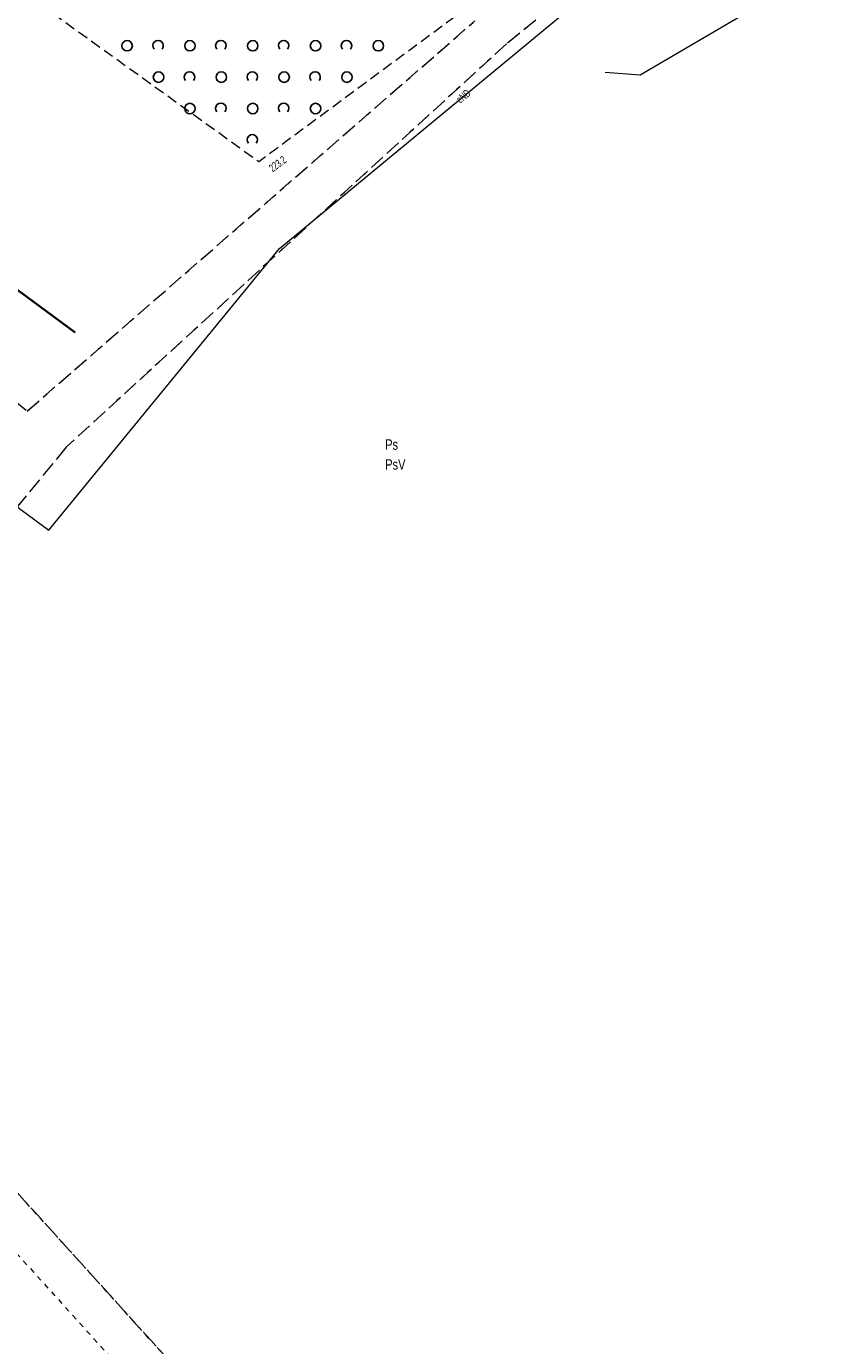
# Model space of a CAD drawing. Header units: metres. Extents: x 6590050 to 6616701, y 5542928 to 5566958.
# Tile 20 of 48: x 6598630 to 6598707, y 5546518 to 5546644. Entities that reach past the tile are written whole.
import ezdxf
from ezdxf.enums import TextEntityAlignment as Align

# ---------------------------------------------------------------- set-up
doc = ezdxf.new("R2010")
doc.units = ezdxf.units.M
doc.header["$MEASUREMENT"] = 0
for name, pattern in [('1.0_0.5', [1.5, 1, -0.5]), ('egkk-500', [2, 1.5, -0.5]), ('egug-500', [1, 0.5, -0.5])]:
    doc.linetypes.add(name, pattern=pattern)
doc.layers.get('0').update_dxf_attribs({"color": 2, "linetype": 'CONTINUOUS', "lineweight": 5})
for name, color, linetype in [('209-oznaczenie konturu klasyfikacyjnego', 7, 'CONTINUOUS'), ('210-oznaczenie konturu użytku gruntowego', 7, 'CONTINUOUS'), ('217-kontur klasyfikacyjny', 7, 'CONTINUOUS'), ('218-kontur użytku gruntowego', 7, 'CONTINUOUS'), ('ogrodzenie trwałe', 7, 'CONTINUOUS'), ('pikieta naturalna', 7, 'CONTINUOUS'), ('pikieta naturalna-Atr2', 7, 'CONTINUOUS'), ('przewód elektroenergetyczny podziemny', 7, 'CONTINUOUS'), ('przewód elektroenergetyczny podziemny-Atr1', 7, 'CONTINUOUS'), ('przewód kanalizacyjny', 7, 'CONTINUOUS'), ('zadrzewienie  zakrzewienie', 7, 'CONTINUOUS')]:
    doc.layers.add(name, color=color, linetype=linetype)
doc.styles.get("Standard").update_dxf_attribs({"font": 'Working1250', "width": 0.75})
doc.linetypes.add('902-500', pattern='A,3.75,0,[1,ksztalty.shx,S=0.5,R=0,X=0,Y=0],3.75', length=7.5)

# ---------------------------------------------------------------- blocks, each defined once
blk = doc.blocks.new('PW01')
at = {"linetype": 'Continuous', "lineweight": 13}
h = blk.add_hatch(color=0, dxfattribs=at)
edge = h.paths.add_edge_path()
edge.add_arc((0, 0), 0.045, 0, 360)
blk = doc.blocks.new('OTZK1')
at = {"color": 0, "linetype": 'Continuous'}
blk.add_circle((0, 0), 0.5, dxfattribs=at)
blk = doc.blocks.new('OTZK2')
at = {"color": 0, "linetype": 'Continuous'}
blk.add_arc((0, 0), 0.5, 318.85, 221.162, dxfattribs=at)

msp = doc.modelspace()

# ---------------------------------------------------------------- linework, layer by layer
at = {"layer": '217-kontur klasyfikacyjny', "color": 92, "linetype": 'egkk-500', "lineweight": 18, "flags": 128}
for points in [[(6598702.3, 5546663.94), (6598676.16, 5546642.8)], [(6598630.38, 5546607.73), (6598673.14, 5546645)], [(6598676.16, 5546642.8), (6598634.08, 5546604.27)], [(6598618.33, 5546617.72), (6598630.38, 5546607.73)], [(6598634.08, 5546604.27), (6598622.69, 5546590.36)], [(6598607.91, 5546556.85), (6598699.69, 5546455.37)]]:
    msp.add_lwpolyline(points, dxfattribs=at)
at = {"layer": '218-kontur użytku gruntowego', "color": 3, "linetype": 'egug-500', "lineweight": 18, "flags": 128}
for points in [[(6598702.3, 5546663.94), (6598676.16, 5546642.8)], [(6598630.38, 5546607.73), (6598673.14, 5546645)], [(6598676.16, 5546642.8), (6598634.08, 5546604.27)], [(6598618.33, 5546617.72), (6598630.38, 5546607.73)], [(6598634.08, 5546604.27), (6598622.69, 5546590.36)], [(6598699.69, 5546455.37), (6598607.91, 5546556.85)], [(6598612.55, 5546545.83), (6598694.31, 5546455.51)]]:
    msp.add_lwpolyline(points, dxfattribs=at)
at = {"layer": 'ogrodzenie trwałe', "color": 7, "linetype": '902-500', "lineweight": 35, "flags": 128}
msp.add_lwpolyline([(6598606.16, 5546574.23), (6598588.09, 5546588.94), (6598616.56, 5546628.8), (6598634.94, 5546615.23)], dxfattribs=at)
at = {"layer": 'przewód elektroenergetyczny podziemny', "color": 1, "linetype": 'Continuous', "lineweight": 18, "flags": 128}
msp.add_lwpolyline([(6598615.15, 5546609.1), (6598632.44, 5546596.35), (6598654.46, 5546623.26), (6598683.89, 5546647.62), (6598701.26, 5546662.28), (6598719.52, 5546653), (6598731.32, 5546649.33), (6598737.01, 5546648.24), (6598746.2, 5546646.01), (6598750.66, 5546648.56), (6598754.01, 5546677.47), (6598757.32, 5546720.1), (6598758.7, 5546737.52), (6598750.01, 5546738.68), (6598752.31, 5546768.98), (6598755.1, 5546804.37), (6598757.78, 5546824.18), (6598759.95, 5546839.54), (6598763.26, 5546862.15), (6598765.71, 5546879.61), (6598768.3, 5546897.08), (6598770.82, 5546915.43), (6598775.54, 5546946.16), (6598776.28, 5546952.77)], dxfattribs=at)
at = {"layer": 'przewód kanalizacyjny', "color": 34, "linetype": 'Continuous', "lineweight": 18, "flags": 128}
msp.add_lwpolyline([(6598685.58, 5546640.11), (6598688.93, 5546639.86), (6598710.36, 5546652.43), (6598711.02, 5546647.7), (6598722.28, 5546642.67), (6598745.55, 5546666.73), (6598749.44, 5546706.35), (6598752.53, 5546745.54), (6598755.48, 5546784.23), (6598760.19, 5546822.73), (6598765.45, 5546861.29), (6598770.74, 5546897.08), (6598777, 5546940.71), (6598781.53, 5546950.42), (6598795.57, 5546957.62), (6598838.22, 5546967.52), (6598839.26, 5546970.52)], dxfattribs=at)
at = {"layer": 'zadrzewienie  zakrzewienie', "color": 7, "linetype": '1.0_0.5', "lineweight": 18, "flags": 128}
msp.add_lwpolyline([(6598650.11, 5546698.33), (6598682.77, 5546679.02), (6598694.56, 5546663.41), (6598681.74, 5546653.18), (6598652.49, 5546631.54), (6598622.69, 5546652.98), (6598620.44, 5546634.84), (6598615.23, 5546636.47), (6598598.83, 5546664.36), (6598610.73, 5546677.37), (6598626.34, 5546702.24)], close=True, dxfattribs=at)

# ---------------------------------------------------------------- block references
at = {"layer": 'pikieta naturalna', "color": 7, "linetype": 'Continuous', "lineweight": 13}
msp.add_blockref('PW01', (6598652.49, 5546631.54), dxfattribs=at)
at = {"layer": 'zadrzewienie  zakrzewienie', "color": 7, "linetype": 'Continuous', "lineweight": 18}
for name, p in [('OTZK1', (6598639.916, 5546642.626)), ('OTZK2', (6598642.874, 5546642.637)), ('OTZK1', (6598645.916, 5546642.626)), ('OTZK2', (6598648.874, 5546642.637)), ('OTZK1', (6598651.916, 5546642.626)), ('OTZK2', (6598654.874, 5546642.637)), ('OTZK1', (6598657.916, 5546642.626)), ('OTZK2', (6598660.874, 5546642.637)), ('OTZK1', (6598663.916, 5546642.626)), ('OTZK1', (6598642.916, 5546639.626)), ('OTZK2', (6598645.874, 5546639.637)), ('OTZK1', (6598648.916, 5546639.626)), ('OTZK2', (6598651.874, 5546639.637)), ('OTZK1', (6598654.916, 5546639.626)), ('OTZK2', (6598657.874, 5546639.637)), ('OTZK1', (6598660.916, 5546639.626)), ('OTZK1', (6598645.916, 5546636.626)), ('OTZK2', (6598648.874, 5546636.637)), ('OTZK1', (6598651.916, 5546636.626)), ('OTZK2', (6598654.874, 5546636.637)), ('OTZK1', (6598657.916, 5546636.626)), ('OTZK2', (6598651.874, 5546633.637))]:
    msp.add_blockref(name, p, dxfattribs=at)

# ---------------------------------------------------------------- texts
at = {"layer": '209-oznaczenie konturu klasyfikacyjnego', "color": 92, "linetype": 'Continuous', "lineweight": 18, "width": 0.79}
msp.add_text('PsV', height=1, dxfattribs=at).set_placement((6598664.57, 5546603.13), align=Align.TOP_LEFT)
at = {"layer": '210-oznaczenie konturu użytku gruntowego', "color": 3, "linetype": 'Continuous', "lineweight": 18, "width": 0.79}
msp.add_text('Ps', height=1, dxfattribs=at).set_placement((6598664.57, 5546604.03))
at = {"layer": 'pikieta naturalna-Atr2', "color": 7, "width": 0.667}
msp.add_text('223.2', height=0.75, rotation=36.495, dxfattribs=at).set_placement((6598653.38, 5546631.13), align=Align.TOP_LEFT)
at = {"layer": 'przewód elektroenergetyczny podziemny-Atr1', "color": 1, "width": 0.667}
msp.add_text('eND', height=0.75, rotation=39.615, dxfattribs=at).set_placement((6598671.5, 5546637.36), align=Align.MIDDLE_LEFT)

doc.saveas('drawing.dxf')
